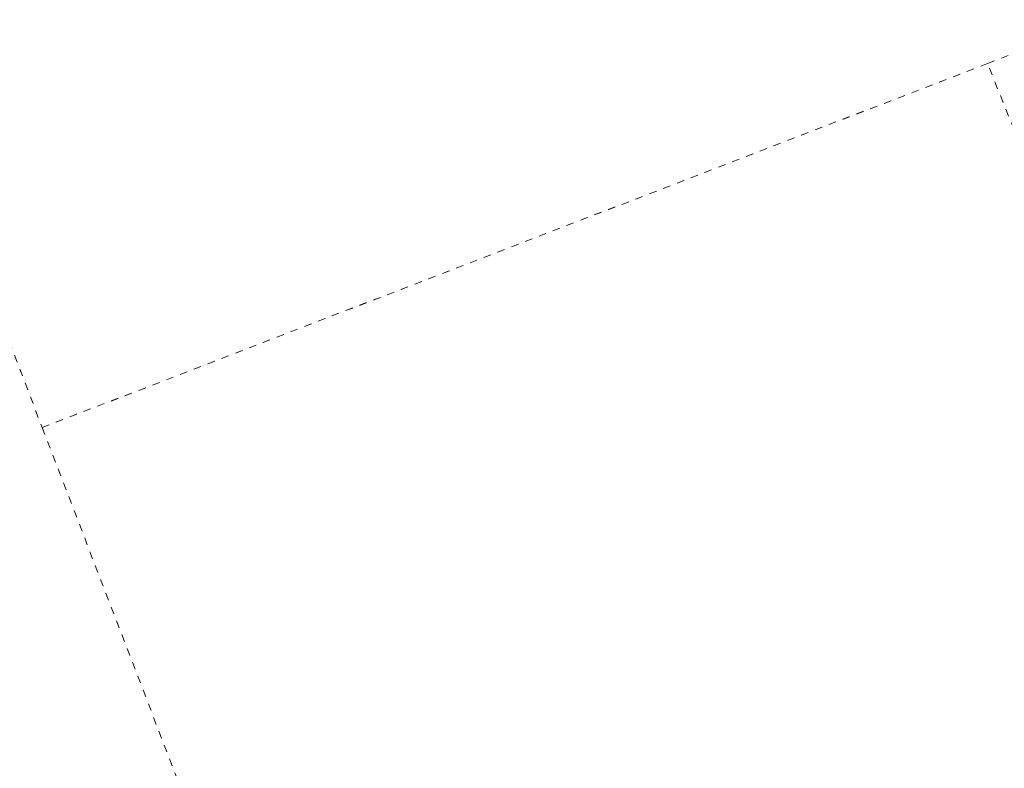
# Model space of a CAD drawing. Header units: metres. Extents: x 8440716 to 8446743, y 5883760 to 5887966.
# Tile 4 of 256: x 8442154 to 8442221, y 5885584 to 5885634. Entities that reach past the tile are written whole.
import ezdxf

# ---------------------------------------------------------------- set-up
doc = ezdxf.new("R2010")
doc.units = ezdxf.units.M
doc.header["$MEASUREMENT"] = 0
doc.linetypes.add('0.5_0.5', pattern=[1, 0.5, -0.5])
doc.layers.add('218-kontur użytku gruntowego', color=253, linetype='CONTINUOUS')

msp = doc.modelspace()

# ---------------------------------------------------------------- linework, layer by layer
at = {"layer": '218-kontur użytku gruntowego', "color": 3, "linetype": '0.5_0.5', "lineweight": 18, "flags": 128}
for points in [[(8442143.12, 5885639.52), (8442155.76, 5885606.63)], [(8442219.68, 5885631.24), (8442237.39, 5885638.06)], [(8442155.76, 5885606.63), (8442219.68, 5885631.24)], [(8442219.68, 5885631.24), (8442155.76, 5885606.63)], [(8442238.57, 5885584.05), (8442219.68, 5885631.24)], [(8442155.76, 5885606.63), (8442231.92, 5885408.53)]]:
    msp.add_lwpolyline(points, dxfattribs=at)

doc.saveas('drawing.dxf')
